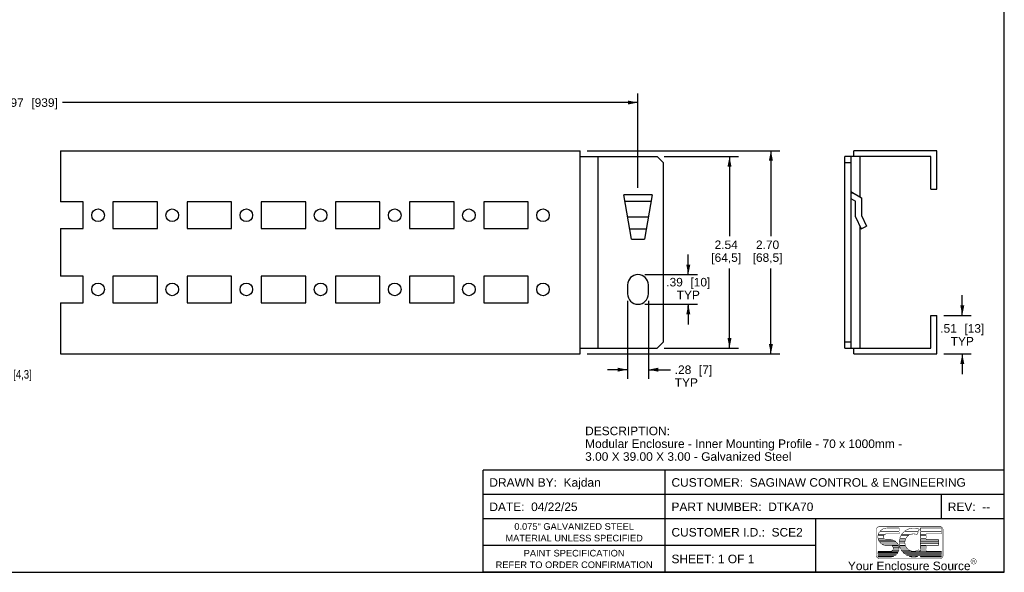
# Model space of a CAD drawing. Header units: inches. Extents: x 0 to 22.7, y 0 to 14.7.
# Tile 4 of 8: x 9.6 to 22.7, y 0 to 7.3. Entities that reach past the tile are written whole.
import ezdxf

# ---------------------------------------------------------------- set-up
doc = ezdxf.new("R2010")
doc.units = ezdxf.units.IN
doc.header["$LTSCALE"] = 1.246667
doc.header["$MEASUREMENT"] = 0
doc.layers.get('0').update_dxf_attribs({"linetype": 'CONTINUOUS'})
doc.styles.get("Standard").update_dxf_attribs({"font": 'arial.ttf'})
doc.styles.add('TEXTSTYLE_1', font='gdt', dxfattribs={"width": 0.8})
doc.styles.add('TEXTSTYLE_2', font='arial.ttf')
doc.dimstyles.new('DIMSTYLE_1', dxfattribs={"dimtxt": 0.113333, "dimasz": 0.133333, "dimexe": 0.09, "dimexo": 0.07, "dimgap": 0.0425, "dimtad": 0, "dimtih": 1, "dimtoh": 1, "dimzin": 4, "dimdsep": 46, "dimtxsty": 'Standard', "dimblk": '_FILLED', "dimblk1": '_FILLED', "dimblk2": '_FILLED', "dimcen": 0.09, "dimadec": 3, "dimazin": 1, "dimtfac": 1, "dimtdec": 3, "dimtofl": 0, "dimtmove": 0, "dimatfit": 3, "dimldrblk": '_FILLED', "dimfxl": 0, "dimtolj": 1, "dimtzin": 4, "dimarcsym": 0})
doc.dimstyles.new('DIMSTYLE_2', dxfattribs={"dimtxt": 0.113333, "dimasz": 0.133333, "dimexe": 0.09, "dimexo": 0.07, "dimgap": 0.09, "dimtad": 0, "dimtih": 1, "dimtoh": 1, "dimzin": 4, "dimdsep": 46, "dimtxsty": 'Standard', "dimblk": '_FILLED', "dimblk1": '_FILLED', "dimblk2": '_FILLED', "dimcen": 0.09, "dimadec": 3, "dimazin": 1, "dimtfac": 1, "dimtdec": 3, "dimtofl": 0, "dimtmove": 0, "dimatfit": 1, "dimldrblk": '_FILLED', "dimfxl": 0, "dimtolj": 1, "dimtzin": 4, "dimarcsym": 0})

# ---------------------------------------------------------------- blocks, each defined once
blk = doc.blocks.new('_FILLED')
at = {"color": 0, "linetype": 'ByBlock'}
blk.add_solid([(0, 0), (-1, 0.2), (-1, -0.2)], dxfattribs=at)
blk = doc.blocks.new('*D6')
at = {"color": 2, "linetype": 'Continuous'}
for p, q in [((22.109, 3.409), (22.109, 3.676)), ((21.865, 3.409), (22.229, 3.409)), ((21.865, 2.897), (22.229, 2.897)), ((22.109, 2.897), (22.109, 2.631))]:
    blk.add_line(p, q, dxfattribs=at)
at = {"color": 2, "linetype": 'Continuous', "xscale": 0.1333333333, "yscale": 0.1333333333, "zscale": 0.1333333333}
for p, rotation in [((22.109, 3.409), 270), ((22.109, 2.897), 90)]:
    blk.add_blockref('_FILLED', p, dxfattribs=dict(at, rotation=rotation))
at = {"color": 2, "linetype": 'Continuous', "insert": (22.109, 3.293), "char_height": 0.11333, "width": 0.597, "attachment_point": 2, "line_spacing_factor": 0.9}
blk.add_mtext('.51{\\ftxt.shx;\\W1.000000;\\H0.113333; }[13]\\PTYP', dxfattribs=at)
blk = doc.blocks.new('*D7')
at = {"color": 2, "linetype": 'Continuous'}
for p, q in [((18.473, 3.951), (18.473, 4.217)), ((17.898, 3.951), (18.593, 3.951)), ((17.898, 3.557), (18.593, 3.557)), ((18.473, 3.557), (18.473, 3.424)), ((18.473, 3.424), (18.473, 3.536)), ((18.473, 3.536), (18.473, 3.29))]:
    blk.add_line(p, q, dxfattribs=at)
at = {"color": 2, "linetype": 'Continuous', "xscale": 0.1333333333, "yscale": 0.1333333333, "zscale": 0.1333333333}
for p, rotation in [((18.473, 3.951), 270), ((18.473, 3.557), 90)]:
    blk.add_blockref('_FILLED', p, dxfattribs=dict(at, rotation=rotation))
at = {"color": 2, "linetype": 'Continuous', "insert": (18.473, 3.907), "char_height": 0.11333, "width": 0.597, "attachment_point": 2, "line_spacing_factor": 0.9}
blk.add_mtext('.39{\\ftxt.shx;\\W1.000000;\\H0.113333; }[10]\\PTYP', dxfattribs=at)
blk = doc.blocks.new('*D8')
at = {"color": 2, "linetype": 'Continuous'}
for p, q in [((17.667, 3.601), (17.667, 2.569)), ((17.943, 3.601), (17.943, 2.569)), ((17.667, 2.689), (17.401, 2.689)), ((17.943, 2.689), (18.237, 2.689))]:
    blk.add_line(p, q, dxfattribs=at)
at = {"color": 2, "linetype": 'Continuous', "xscale": 0.1333333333, "yscale": 0.1333333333, "zscale": 0.1333333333}
blk.add_blockref('_FILLED', (17.667, 2.689), dxfattribs=at)
at = {"color": 2, "linetype": 'Continuous', "xscale": 0.1333333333, "yscale": 0.1333333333, "zscale": 0.1333333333, "rotation": 180}
blk.add_blockref('_FILLED', (17.943, 2.689), dxfattribs=at)
at = {"color": 2, "linetype": 'Continuous', "insert": (18.293, 2.745), "char_height": 0.11333, "width": 0.50895, "attachment_point": 1, "line_spacing_factor": 0.9}
blk.add_mtext('.28{\\ftxt.shx;\\W1.000000;\\H0.113333; }[7]\\PTYP', dxfattribs=at)
blk = doc.blocks.new('*D9')
at = {"color": 2, "linetype": 'Continuous'}
for p, q in [((18.154, 5.516), (19.14, 5.516)), ((19.02, 5.516), (19.02, 4.46)), ((19.02, 2.976), (19.02, 4.032)), ((18.154, 2.976), (19.14, 2.976))]:
    blk.add_line(p, q, dxfattribs=at)
at = {"color": 2, "linetype": 'Continuous', "xscale": 0.1333333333, "yscale": 0.1333333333, "zscale": 0.1333333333}
for p, rotation in [((19.02, 5.516), 90), ((19.02, 2.976), 270)]:
    blk.add_blockref('_FILLED', p, dxfattribs=dict(at, rotation=rotation))
at = {"color": 2, "linetype": 'Continuous', "insert": (18.976, 4.403), "char_height": 0.1133, "width": 0.39561, "attachment_point": 2, "line_spacing_factor": 0.9}
blk.add_mtext('2.54\\P[64,5]', dxfattribs=at)
blk = doc.blocks.new('*D10')
at = {"color": 2, "linetype": 'Continuous'}
for p, q in [((17.131, 5.594), (19.689, 5.594)), ((19.569, 5.594), (19.569, 4.46)), ((19.569, 2.897), (19.569, 4.032)), ((17.131, 2.897), (19.689, 2.897))]:
    blk.add_line(p, q, dxfattribs=at)
at = {"color": 2, "linetype": 'Continuous', "xscale": 0.1333333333, "yscale": 0.1333333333, "zscale": 0.1333333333}
for p, rotation in [((19.569, 5.594), 90), ((19.569, 2.897), 270)]:
    blk.add_blockref('_FILLED', p, dxfattribs=dict(at, rotation=rotation))
at = {"color": 2, "linetype": 'Continuous', "insert": (19.525, 4.403), "char_height": 0.1133, "width": 0.39561, "attachment_point": 2, "line_spacing_factor": 0.9}
blk.add_mtext('2.70\\P[68,5]', dxfattribs=at)
blk = doc.blocks.new('*D12')
at = {"color": 2, "linetype": 'Continuous'}
for p, q in [((1.559, 5.101), (1.559, 6.354)), ((17.805, 5.101), (17.805, 6.354)), ((1.559, 6.234), (9.195, 6.234)), ((17.805, 6.234), (10.169, 6.234))]:
    blk.add_line(p, q, dxfattribs=at)
at = {"color": 2, "linetype": 'Continuous', "xscale": 0.1333333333, "yscale": 0.1333333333, "zscale": 0.1333333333, "rotation": 180}
blk.add_blockref('_FILLED', (1.559, 6.234), dxfattribs=at)
at = {"color": 2, "linetype": 'Continuous', "xscale": 0.1333333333, "yscale": 0.1333333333, "zscale": 0.1333333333}
blk.add_blockref('_FILLED', (17.805, 6.234), dxfattribs=at)
at = {"color": 2, "linetype": 'Continuous', "insert": (9.682, 6.29), "char_height": 0.11333, "width": 0.86116, "attachment_point": 2, "line_spacing_factor": 0.9}
blk.add_mtext('36.97{\\ftxt.shx;\\W1.000000;\\H0.113333; }[939]', dxfattribs=at)
blk = doc.blocks.new('*D22')
at = {"color": 2, "linetype": 'Continuous'}
for p, q in [((8.743, 3.672), (8.976, 2.627)), ((8.976, 2.627), (9.086, 2.627))]:
    blk.add_line(p, q, dxfattribs=at)
at = {"color": 2, "linetype": 'Continuous', "xscale": 0.1333333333, "yscale": 0.1333333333, "zscale": 0.1333333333, "rotation": 102.6004043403}
blk.add_blockref('_FILLED', (8.743, 3.672), dxfattribs=at)
at = {"color": 2, "linetype": 'Continuous', "insert": (9.143, 2.684), "char_height": 0.11333, "width": 0.79193, "attachment_point": 1, "line_spacing_factor": 0.9, "style": 'TEXTSTYLE_1'}
blk.add_mtext('{\\fgdt;n}\\fArial;.17{\\ftxt.shx;\\W1.000000;\\H0.113333; }[4,3]\\PTYP', dxfattribs=at)

msp = doc.modelspace()

# ---------------------------------------------------------------- linework, layer by layer
at = {"color": 7, "linetype": 'Continuous'}
for p, q in [((22.667, 0), (22.667, 14.667)), ((10.141, 5.594), (10.141, 4.915)), ((10.141, 5.594), (17.037, 5.594)), ((17.037, 2.897), (17.037, 5.594)), ((17.037, 5.516), (18.061, 5.516)), ((17.274, 5.516), (17.274, 2.976)), ((18.14, 5.437), (18.061, 5.516)), ((20.552, 2.976), (20.552, 5.516)), ((21.693, 5.516), (20.552, 5.516)), ((20.63, 5.516), (20.63, 2.976)), ((20.67, 5.516), (20.67, 5.594)), ((21.772, 5.594), (20.67, 5.594)), ((20.748, 5.516), (20.748, 4.985)), ((21.693, 5.083), (21.693, 5.516)), ((21.772, 5.083), (21.772, 5.594)), ((18.14, 5.437), (18.14, 3.055)), ((20.552, 5.437), (20.63, 5.437)), ((17.994, 5.007), (17.616, 5.007)), ((17.719, 4.423), (17.616, 5.007)), ((17.994, 5.007), (17.891, 4.423)), ((20.63, 5.053), (20.773, 4.971)), ((20.63, 5.035), (20.661, 5.035)), ((20.773, 4.971), (20.773, 4.734)), ((21.693, 5.083), (21.772, 5.083)), ((10.443, 4.915), (10.141, 4.915)), ((10.443, 4.561), (10.443, 4.915)), ((10.837, 4.915), (10.837, 4.561)), ((11.427, 4.915), (10.837, 4.915)), ((11.427, 4.561), (11.427, 4.915)), ((11.821, 4.915), (11.821, 4.561)), ((12.411, 4.915), (11.821, 4.915)), ((12.411, 4.561), (12.411, 4.915)), ((12.805, 4.915), (12.805, 4.561)), ((13.396, 4.915), (12.805, 4.915)), ((13.396, 4.561), (13.396, 4.915)), ((13.789, 4.915), (13.789, 4.561)), ((14.38, 4.915), (13.789, 4.915)), ((14.38, 4.561), (14.38, 4.915)), ((14.774, 4.915), (14.774, 4.561)), ((15.364, 4.915), (14.774, 4.915)), ((15.364, 4.561), (15.364, 4.915)), ((16.348, 4.915), (15.758, 4.915)), ((15.758, 4.915), (15.758, 4.561)), ((16.348, 4.561), (16.348, 4.915)), ((17.628, 4.925), (17.982, 4.925)), ((20.63, 4.962), (20.694, 4.925)), ((20.694, 4.717), (20.694, 4.925)), ((17.666, 4.717), (17.944, 4.717)), ((20.694, 4.717), (20.768, 4.558)), ((20.773, 4.734), (20.839, 4.592)), ((20.748, 4.6), (20.748, 2.976)), ((20.768, 4.558), (20.839, 4.592)), ((10.141, 4.561), (10.141, 3.931)), ((10.141, 4.561), (10.443, 4.561)), ((10.837, 4.561), (11.427, 4.561)), ((11.821, 4.561), (12.411, 4.561)), ((12.805, 4.561), (13.396, 4.561)), ((13.789, 4.561), (14.38, 4.561)), ((14.774, 4.561), (15.364, 4.561)), ((15.758, 4.561), (16.348, 4.561)), ((17.695, 4.558), (17.915, 4.558)), ((17.719, 4.423), (17.891, 4.423)), ((10.443, 3.931), (10.141, 3.931)), ((10.443, 3.577), (10.443, 3.931)), ((10.837, 3.931), (10.837, 3.577)), ((11.427, 3.931), (10.837, 3.931)), ((11.427, 3.577), (11.427, 3.931)), ((11.821, 3.931), (11.821, 3.577)), ((12.411, 3.931), (11.821, 3.931)), ((12.411, 3.577), (12.411, 3.931)), ((12.805, 3.931), (12.805, 3.577)), ((13.396, 3.931), (12.805, 3.931)), ((13.396, 3.577), (13.396, 3.931)), ((13.789, 3.931), (13.789, 3.577)), ((14.38, 3.931), (13.789, 3.931)), ((14.38, 3.577), (14.38, 3.931)), ((15.364, 3.931), (14.774, 3.931)), ((14.774, 3.931), (14.774, 3.577)), ((15.364, 3.577), (15.364, 3.931)), ((16.348, 3.931), (15.758, 3.931)), ((15.758, 3.931), (15.758, 3.577)), ((16.348, 3.577), (16.348, 3.931)), ((17.667, 3.813), (17.667, 3.695)), ((17.943, 3.695), (17.943, 3.813)), ((10.141, 3.577), (10.141, 2.897)), ((10.141, 3.577), (10.443, 3.577)), ((10.837, 3.577), (11.427, 3.577)), ((11.821, 3.577), (12.411, 3.577)), ((12.805, 3.577), (13.396, 3.577)), ((13.789, 3.577), (14.38, 3.577)), ((14.774, 3.577), (15.364, 3.577)), ((15.758, 3.577), (16.348, 3.577)), ((21.693, 3.409), (21.772, 3.409)), ((21.693, 2.976), (21.693, 3.409)), ((21.772, 2.897), (21.772, 3.409)), ((18.061, 2.976), (18.14, 3.055)), ((20.63, 3.055), (20.552, 3.055)), ((10.141, 2.897), (17.037, 2.897)), ((17.037, 2.976), (18.061, 2.976)), ((20.552, 2.976), (21.693, 2.976)), ((20.67, 2.897), (20.67, 2.976)), ((20.67, 2.897), (21.772, 2.897)), ((0, 0), (22.667, 0))]:
    msp.add_line(p, q, dxfattribs=at)
at = {"color": 2, "linetype": 'Continuous'}
for p, q in [((22.667, 1.354), (15.75, 1.354)), ((15.75, 0), (15.75, 1.354)), ((18.167, 0), (18.167, 1.354)), ((22.667, 0), (22.667, 1.354)), ((22.667, 1.031), (15.75, 1.031)), ((21.833, 0.708), (21.833, 1.031)), ((22.667, 0.708), (15.75, 0.708)), ((20.167, 0), (20.167, 0.708)), ((20.167, 0.354), (15.75, 0.354)), ((22.667, 0), (15.75, 0))]:
    msp.add_line(p, q, dxfattribs=at)
at = {"color": 2, "linetype": 'Continuous', "const_width": 0.00667}
for points in [[(21.008, 0.606, 0.414214), (20.97, 0.567)], [(21.01, 0.537, 0.090232), (20.992, 0.5)], [(21.334, 0.537, 0.064617), (21.302, 0.5)], [(21.539, 0.571, 0.272068), (21.346, 0.547)], [(21.853, 0.567, 0.415492), (21.814, 0.606)], [(20.99, 0.49, 0.081879), (20.99, 0.453)], [(20.992, 0.443, 0.089982), (21.009, 0.406)], [(21.014, 0.399, 0.170113), (21.079, 0.359)], [(21.071, 0.49, 0.260579), (21.07, 0.453)], [(21.078, 0.443, 0.191374), (21.104, 0.433)], [(21.104, 0.51, 0.185008), (21.078, 0.5)], [(21.229, 0.406, 0.176612), (21.155, 0.433)], [(21.263, 0.359, 0.105227), (21.237, 0.399)], [(21.271, 0.399, 0.05272), (21.274, 0.359)], [(21.277, 0.443, 0.049539), (21.271, 0.406)], [(21.296, 0.49, 0.053498), (21.28, 0.453)], [(21.347, 0.399, 0.088858), (21.353, 0.359)], [(21.358, 0.443, 0.084961), (21.348, 0.406)], [(21.399, 0.49, 0.113329), (21.363, 0.453)], [(21.508, 0.5, 0.209114), (21.416, 0.5)], [(21.155, 0.279, 0.298217), (21.191, 0.302)], [(21.193, 0.312, 0.287832), (21.177, 0.349)], [(21.245, 0.245, 0.049588), (21.257, 0.264)], [(21.262, 0.274, 0.064466), (21.27, 0.302)], [(21.27, 0.312, 0.082419), (21.266, 0.349)], [(21.276, 0.349, 0.051924), (21.289, 0.312)], [(21.294, 0.302, 0.044869), (21.313, 0.274)], [(21.321, 0.264, 0.03633), (21.342, 0.245)], [(21.357, 0.349, 0.099618), (21.382, 0.312)], [(21.393, 0.302, 0.32483), (21.529, 0.3)], [(20.97, 0.222, 0.414214), (21.008, 0.183)], [(21.155, 0.203, 0.102726), (21.201, 0.212)], [(21.219, 0.222, 0.048835), (21.236, 0.236)], [(21.355, 0.236, 0.036892), (21.379, 0.222)], [(21.403, 0.212, 0.196308), (21.522, 0.212)], [(21.546, 0.222, 0.009234), (21.552, 0.225)], [(21.814, 0.183, 0.414214), (21.853, 0.222)]]:
    msp.add_lwpolyline(points, format="xyb", dxfattribs=at)
for points in [[(20.97, 0.222), (20.97, 0.567)], [(21.008, 0.606), (21.815, 0.606)], [(21.01, 0.537), (21.271, 0.537)], [(21.056, 0.576), (21.017, 0.547)], [(21.017, 0.547), (21.056, 0.576)], [(21.271, 0.547), (21.017, 0.547)], [(21.056, 0.576), (21.103, 0.586)], [(21.103, 0.586), (21.056, 0.576)], [(21.104, 0.587), (21.271, 0.587)], [(21.271, 0.587), (21.271, 0.547)], [(21.271, 0.537), (21.271, 0.51)], [(21.334, 0.537), (21.524, 0.537)], [(21.528, 0.547), (21.346, 0.547)], [(21.508, 0.5), (21.524, 0.537)], [(21.528, 0.547), (21.539, 0.571)], [(21.552, 0.587), (21.834, 0.587)], [(21.552, 0.547), (21.552, 0.587)], [(21.834, 0.547), (21.552, 0.547)], [(21.552, 0.537), (21.834, 0.537)], [(21.552, 0.5), (21.552, 0.537)], [(21.834, 0.587), (21.834, 0.547)], [(21.834, 0.537), (21.834, 0.51)], [(21.853, 0.568), (21.853, 0.222)], [(20.99, 0.49), (21.071, 0.49)], [(21.07, 0.453), (20.99, 0.453)], [(21.078, 0.5), (20.992, 0.5)], [(20.992, 0.443), (21.078, 0.443)], [(20.998, 0.425), (21.194, 0.425)], [(21.229, 0.406), (21.009, 0.406)], [(21.014, 0.399), (21.237, 0.399)], [(21.271, 0.51), (21.104, 0.51)], [(21.104, 0.433), (21.155, 0.433)], [(21.271, 0.399), (21.347, 0.399)], [(21.272, 0.423), (21.35, 0.423)], [(21.348, 0.406), (21.271, 0.406)], [(21.277, 0.443), (21.358, 0.443)], [(21.363, 0.453), (21.28, 0.453)], [(21.296, 0.49), (21.399, 0.49)], [(21.416, 0.5), (21.302, 0.5)], [(21.629, 0.5), (21.552, 0.5)], [(21.552, 0.49), (21.629, 0.49)], [(21.552, 0.453), (21.552, 0.49)], [(21.629, 0.453), (21.552, 0.453)], [(21.552, 0.443), (21.629, 0.443)], [(21.552, 0.406), (21.552, 0.443)], [(21.552, 0.423), (21.795, 0.423)], [(21.795, 0.406), (21.552, 0.406)], [(21.552, 0.399), (21.795, 0.399)], [(21.552, 0.359), (21.552, 0.399)], [(21.834, 0.51), (21.629, 0.51)], [(21.629, 0.51), (21.629, 0.5)], [(21.629, 0.49), (21.629, 0.453)], [(21.629, 0.443), (21.629, 0.433)], [(21.629, 0.433), (21.795, 0.433)], [(21.795, 0.433), (21.795, 0.406)], [(21.795, 0.399), (21.795, 0.359)], [(20.989, 0.279), (21.155, 0.279)], [(20.989, 0.274), (20.989, 0.279)], [(21.262, 0.274), (20.989, 0.274)], [(20.989, 0.264), (21.257, 0.264)], [(20.989, 0.245), (20.989, 0.264)], [(21.041, 0.376), (21.254, 0.376)], [(21.263, 0.359), (21.079, 0.359)], [(21.177, 0.349), (21.266, 0.349)], [(21.267, 0.288), (21.179, 0.288)], [(21.269, 0.332), (21.19, 0.332)], [(21.191, 0.302), (21.27, 0.302)], [(21.193, 0.312), (21.27, 0.312)], [(21.272, 0.377), (21.349, 0.377)], [(21.353, 0.359), (21.274, 0.359)], [(21.276, 0.349), (21.357, 0.349)], [(21.281, 0.333), (21.366, 0.333)], [(21.289, 0.312), (21.382, 0.312)], [(21.294, 0.302), (21.393, 0.302)], [(21.303, 0.288), (21.418, 0.288)], [(21.547, 0.274), (21.313, 0.274)], [(21.321, 0.264), (21.834, 0.264)], [(21.529, 0.3), (21.547, 0.274)], [(21.552, 0.379), (21.795, 0.379)], [(21.795, 0.359), (21.552, 0.359)], [(21.552, 0.349), (21.629, 0.349)], [(21.552, 0.312), (21.552, 0.349)], [(21.552, 0.33), (21.629, 0.33)], [(21.552, 0.312), (21.629, 0.312)], [(21.552, 0.302), (21.629, 0.302)], [(21.552, 0.274), (21.552, 0.302)], [(21.552, 0.289), (21.63, 0.289)], [(21.834, 0.274), (21.552, 0.274)], [(21.629, 0.349), (21.629, 0.312)], [(21.629, 0.302), (21.629, 0.279)], [(21.629, 0.279), (21.834, 0.279)], [(21.834, 0.279), (21.834, 0.274)], [(21.834, 0.264), (21.834, 0.245)], [(20.989, 0.245), (21.245, 0.245)], [(20.989, 0.236), (21.236, 0.236)], [(20.989, 0.222), (20.989, 0.236)], [(21.219, 0.222), (20.989, 0.222)], [(20.989, 0.212), (21.201, 0.212)], [(20.989, 0.203), (20.989, 0.212)], [(20.989, 0.203), (21.155, 0.203)], [(20.989, 0.256), (21.253, 0.256)], [(20.989, 0.229), (21.229, 0.229)], [(21.814, 0.183), (21.008, 0.183)], [(21.335, 0.253), (21.831, 0.253)], [(21.342, 0.245), (21.834, 0.245)], [(21.355, 0.236), (21.834, 0.236)], [(21.372, 0.229), (21.834, 0.229)], [(21.546, 0.222), (21.379, 0.222)], [(21.403, 0.212), (21.522, 0.212)], [(21.552, 0.222), (21.552, 0.225)], [(21.834, 0.222), (21.552, 0.222)], [(21.552, 0.212), (21.834, 0.212)], [(21.552, 0.203), (21.552, 0.212)], [(21.834, 0.203), (21.552, 0.203)], [(21.834, 0.236), (21.834, 0.222)], [(21.834, 0.212), (21.834, 0.203)]]:
    msp.add_lwpolyline(points, dxfattribs=at)
at = {"color": 2, "linetype": 'Continuous', "const_width": 0.00467}
msp.add_lwpolyline([(22.224, 0.145, 1), (22.296, 0.145, 1)], format="xyb", close=True, dxfattribs=at)
at = {"color": 7, "linetype": 'Continuous'}
for centre in [(10.64, 4.738), (11.624, 4.738), (12.608, 4.738), (13.593, 4.738), (14.577, 4.738), (15.561, 4.738), (16.545, 4.738), (10.64, 3.754), (11.624, 3.754), (12.608, 3.754), (13.593, 3.754), (14.577, 3.754), (15.561, 3.754), (16.545, 3.754)]:
    msp.add_circle(centre, 0.0837, dxfattribs=at)
for centre, start, end in [((17.805, 3.813), 0, 180), ((17.805, 3.695), 180, 360)]:
    msp.add_arc(centre, 0.138, start, end, dxfattribs=at)

# ---------------------------------------------------------------- texts
at = {"color": 2, "linetype": 'Continuous'}
for s, insert, char_height, width, attachment_point, line_spacing_factor in [('DESCRIPTION:\\PModular Enclosure - Inner Mounting Profile - 70 x 1000mm - \\P3.00 X 39.00 X 3.00 - Galvanized Steel', (17.104, 1.933), 0.11333, 4.24431, 1, 0.9), ('DRAWN BY:  Kajdan', (15.833, 1.249), 0.11333, 1.47544, 1, 0.9), ('CUSTOMER:  SAGINAW CONTROL & ENGINEERING', (18.25, 1.249), 0.11333, 3.89799, 1, 0.9), ('DATE:  04/22/25', (15.833, 0.926), 0.11333, 1.16872, 1, 0.9), ('PART NUMBER:  DTKA70', (18.25, 0.926), 0.11333, 1.87864, 1, 0.9), ('REV:  --', (21.917, 0.926), 0.1133, 0.56161, 1, 0.9), ('0.075" GALVANIZED STEEL\\PMATERIAL UNLESS SPECIFIED', (16.958, 0.652), 0.088, 1.81987, 2, 1.05), ('CUSTOMER I.D.:  SCE2', (18.25, 0.588), 0.11333, 1.73792, 1, 0.9), ('PAINT SPECIFICATION\\PREFER TO ORDER CONFIRMATION', (16.958, 0.298), 0.088, 2.07896, 2, 1.05), ('SHEET: 1 OF 1', (18.25, 0.234), 0.11333, 1.09752, 1, 0.9)]:
    msp.add_mtext(s, dxfattribs=dict(at, insert=insert, char_height=char_height, width=width, attachment_point=attachment_point, line_spacing_factor=line_spacing_factor))
at = {"color": 2, "linetype": 'Continuous', "attachment_point": 2, "line_spacing_factor": 0.9, "style": 'TEXTSTYLE_2'}
for s, insert, char_height, width in [('Your Enclosure Source', (21.405, 0.142), 0.11333, 1.62669), ('R', (22.261, 0.165), 0.04, 0.0403)]:
    msp.add_mtext(s, dxfattribs=dict(at, insert=insert, char_height=char_height, width=width))

# ---------------------------------------------------------------- dimensions: what is measured, and where the dimension line sits
at = {"color": 2, "linetype": 'Continuous'}
for base, p1, p2, text, picture, middle in [((17.805, 6.234), (1.559, 5.031), (17.805, 5.031), '36.97\\P[]', '*D12', (9.682, 6.234)), ((17.943, 2.689), (17.667, 3.671), (17.943, 3.671), '<>\\PTYP\\P[]', '*D8', (18.548, 2.588))]:
    dim = msp.add_linear_dim(base=base, p1=p1, p2=p2, text=text, dimstyle='DIMSTYLE_1', dxfattribs=at)
    dim.commit()
    dim.dimension.update_dxf_attribs({"geometry": picture, "text_midpoint": middle, "dimtype": 160})
for base, p1, p2, angle, text, picture, middle in [((19.569, 2.897), (17.061, 5.594), (17.061, 2.897), 270, '<>\\P[]', '*D10', (19.569, 4.262)), ((19.02, 5.516), (18.084, 2.976), (18.084, 5.516), 90, '<>\\P[]', '*D9', (19.02, 4.262)), ((18.473, 3.557), (17.828, 3.951), (17.828, 3.557), 270, '<>\\PTYP\\P[]', '*D7', (18.473, 3.75)), ((22.109, 2.897), (21.795, 3.409), (21.795, 2.897), 270, '<>\\PTYP\\P[]', '*D6', (22.109, 3.136))]:
    dim = msp.add_linear_dim(base=base, p1=p1, p2=p2, angle=angle, text=text, dimstyle='DIMSTYLE_1', dxfattribs=at)
    dim.commit()
    dim.dimension.update_dxf_attribs({"geometry": picture, "text_midpoint": middle, "dimtype": 160})
dim = msp.add_diameter_dim_2p(p1=(8.743, 3.672), p2=(8.706, 3.835), text='%%c<>\\PTYP', dimstyle='DIMSTYLE_2', override={"dimpost": '<>'}, dxfattribs=at)
dim.commit()
dim.dimension.update_dxf_attribs({"geometry": '*D22', "text_midpoint": (9.539, 2.526), "dimtype": 163})

doc.saveas('drawing.dxf')
